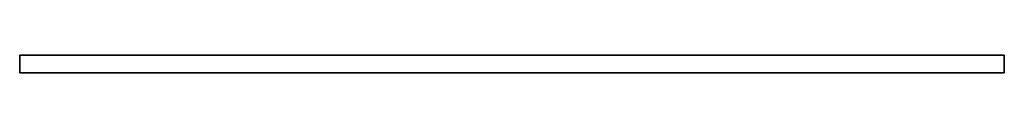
# Model space of a CAD drawing. Header units: millimetres. Extents: x 0 to 2700, y 0 to 48.
import ezdxf

# ---------------------------------------------------------------- set-up
doc = ezdxf.new("R2010")
doc.units = ezdxf.units.MM
doc.header["$LTSCALE"] = 10
doc.layers.add('--Decke1_BESCH_sich_laufhor_hilf', color=1, linetype='Continuous')
doc.layers.add('--Decke1_BESCH_sich_laufhor_hilf_wnz', color=1, linetype='Continuous')

msp = doc.modelspace()

# ---------------------------------------------------------------- linework, layer by layer
at = {"layer": '--Decke1_BESCH_sich_laufhor_hilf_wnz'}
msp.add_polyline3d([(0, 0, 0), (0, 0, 0), (0, 0, 0), (0, 0, 0), (0, 0, 0), (0, 0, 0), (0, 48, 0), (0, 48, 13.5), (0, 0, 13.5), (0, 48, 13.5), (2700, 48, 13.5), (2700, 0, 13.5), (2700, 48, 13.5), (2700, 48, 0), (2700, 0, 0), (2700, 48, 0), (0, 48, 0), (0, 0, 0), (0, 0, 13.5), (2700, 0, 13.5), (2700, 0, 0), (0, 0, 0)], dxfattribs=at)

# ---------------------------------------------------------------- meshes
at = {"layer": '--Decke1_BESCH_sich_laufhor_hilf'}
mesh = msp.add_polymesh((6, 3), dxfattribs=at)
for k, corner in enumerate([(2700, 0), (2700, 48), (2700, 48), (0, 0), (0, 48), (0, 48), (0, 0, 13.5), (0, 48, 13.5), (0, 48), (2700, 0, 13.5), (2700, 48, 13.5), (2700, 48), (2700, 0, 13.5), (2700, 0, 13.5), (2700, 0), (0, 0, 13.5), (0, 0, 13.5), (0, 0)]):
    mesh.set_mesh_vertex(divmod(k, 3), corner)

doc.saveas('drawing.dxf')
